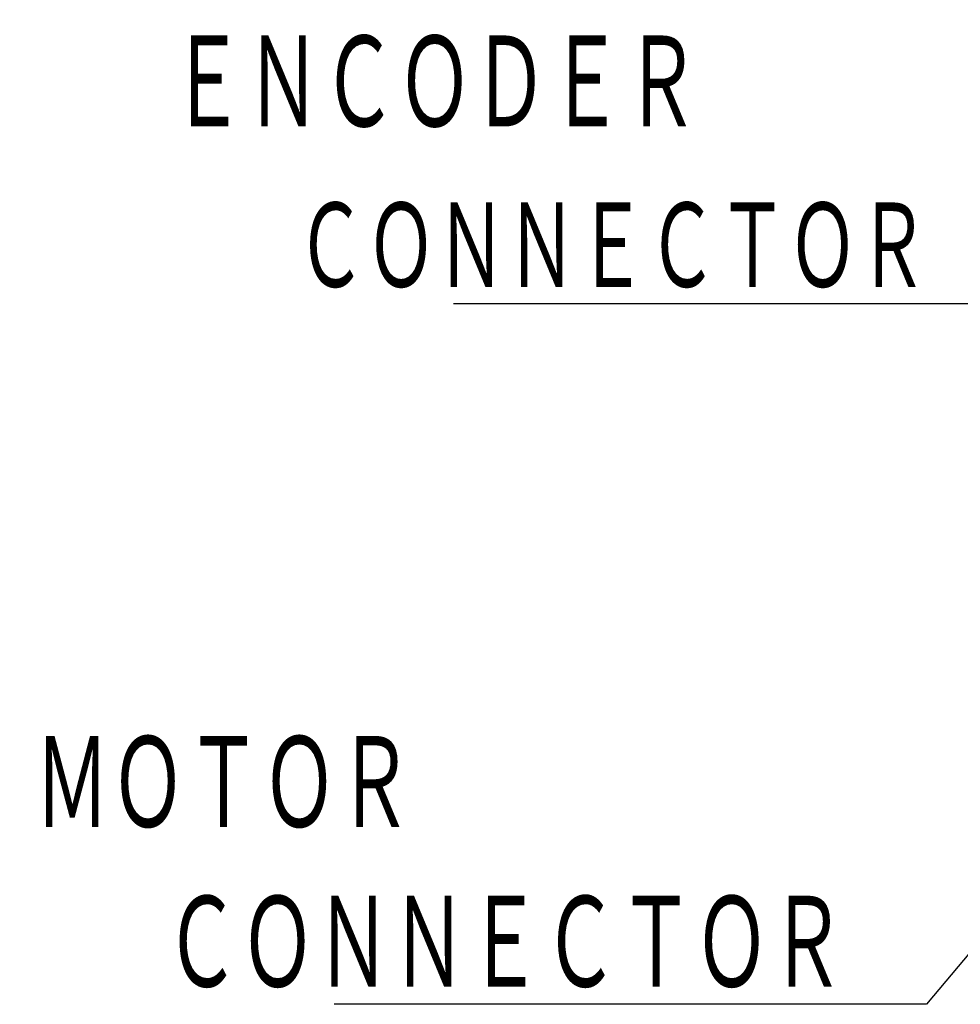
# Model space of a CAD drawing. Header units: millimetres. Extents: x 0 to 1076, y 0 to 742.
# Tile 41 of 134: x 195 to 272, y 341 to 421. Entities that reach past the tile are written whole.
import ezdxf

# ---------------------------------------------------------------- set-up
doc = ezdxf.new("R2010")
doc.units = ezdxf.units.MM
doc.header["$LTSCALE"] = 0.454724
doc.layers.add('NoLayerName_001', color=7, linetype='Continuous')
doc.styles.get("Standard").update_dxf_attribs({"font": 'txt', "bigfont": 'extfont2'})
doc.dimstyles.get("Standard").update_dxf_attribs({"dimtxt": 2.5, "dimasz": 2.5, "dimexe": 1, "dimexo": 1, "dimtad": 1, "dimdec": 3, "dimzin": 0, "dimdsep": 46, "dimtxsty": 'Standard', "dimcen": 2.5, "dimadec": 3, "dimazin": 0, "dimtfac": 0.75, "dimtdec": 3, "dimtmove": 0, "dimatfit": 3, "dimfxl": 1, "dimarcsym": 0})

msp = doc.modelspace()

# ---------------------------------------------------------------- texts
at = {"layer": 'NoLayerName_001', "color": 3, "lineweight": 13, "char_height": 8.39999962, "attachment_point": 7}
for s, insert in [('\\A1;\\W0.6667;ＥＮＣＯＤＥＲ', (207.485573, 411.684754)), ('\\A1;\\W0.6667;ＭＯＴＯＲ', (196.461429, 354.679517))]:
    msp.add_mtext(s, dxfattribs=dict(at, insert=insert))
at = {"layer": 'NoLayerName_001', "color": 3, "linetype": 'Continuous', "lineweight": 13, "attachment_point": 9, "line_spacing_factor": 0.6}
for insert, char_height in [((269.210568, 398.684753), 7.8), ((262.461425, 341.679515), 8.4)]:
    msp.add_mtext('\\A1;\\W0.6667;ＣＯＮＮＥＣＴＯＲ', dxfattribs=dict(at, insert=insert, char_height=char_height))

# ---------------------------------------------------------------- leaders
at = {"layer": 'NoLayerName_001', "color": 3, "linetype": 'Continuous', "lineweight": 13, "annotation_type": 0, "has_hookline": 1, "hookline_direction": 1}
for points, override, text_width in [([(300.000001, 428.55), (275.835568, 398.059753), (269.835568, 398.059753)], {"dimtxt": 7.8, "dimasz": 6, "dimldrblk": 'OPEN30'}, 38.630503), ([(302.050062, 380.6), (269.086425, 341.054515), (263.086425, 341.054515)], {"dimtxt": 8.4, "dimasz": 6, "dimldrblk": 'OPEN30'}, 41.60208)]:
    msp.add_leader(points, dimstyle='Standard', override=override, dxfattribs=dict(at, text_width=text_width))

doc.saveas('drawing.dxf')
